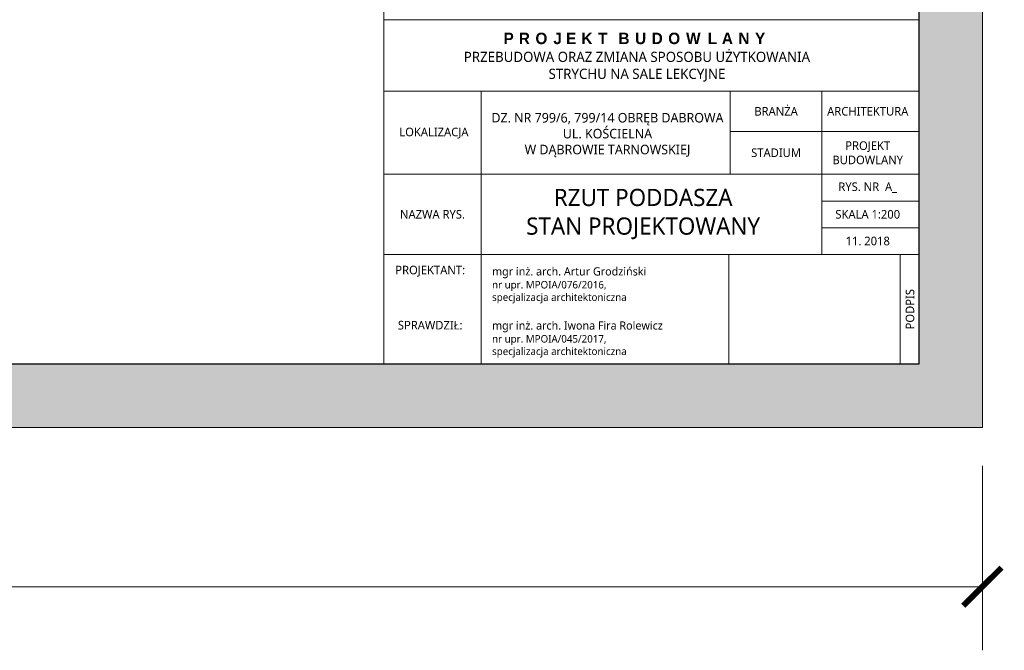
# Model space of a CAD drawing. Header units: millimetres. Extents: x -221 to 149158, y -114258 to 0.
# Tile 141 of 219: x 117515 to 120609, y -68205 to -66223. Entities that reach past the tile are written whole.
import ezdxf

# ---------------------------------------------------------------- set-up
doc = ezdxf.new("R2010")
doc.units = ezdxf.units.MM
doc.layers.get('0').update_dxf_attribs({"lineweight": 0})
doc.layers.add('A-opisram.ART', color=250, linetype='Continuous', lineweight=0)
doc.layers.add('opis..KF', color=250, linetype='Continuous', lineweight=15)
doc.layers.add('A-pomocram.ART', color=254, linetype='Continuous', lineweight=0, plot=False)
doc.layers.add('A-wymram.ART', color=10, linetype='Continuous', lineweight=5, plot=False)
doc.layers.add('A-przekrycieram.ART', color=7, linetype='Continuous', lineweight=0, true_color=0xffffff)
doc.styles.add('ARCH', font='segoeuil.ttf')
doc.dimstyles.new('RAMKA', dxfattribs={"dimscale": 20, "dimtxt": 4, "dimasz": 3, "dimexe": 5, "dimexo": 3, "dimgap": 1, "dimtad": 1, "dimdec": 1, "dimlfac": 0.01, "dimtxsty": 'ARCH', "dimblk": 'ARCHTICK', "dimcen": 0, "dimclrd": 256, "dimclre": 256, "dimclrt": 256, "dimadec": 0, "dimazin": 0, "dimtfac": 1, "dimtdec": 1, "dimtofl": 0, "dimtmove": 1, "dimatfit": 3, "dimfxl": 10, "dimfxlon": 1, "dimlwd": 0, "dimlwe": 0, "dimarcsym": 0})

# ---------------------------------------------------------------- blocks, each defined once
blk = doc.blocks.new('_ArchTick')
at = {"color": 0, "linetype": 'ByBlock', "const_width": 0.15}
blk.add_lwpolyline([(-0.5, -0.5), (0.5, 0.5)], dxfattribs=at)
blk = doc.blocks.new('*D1638')
at = {"layer": 'A-wymram.ART', "linetype": 'Continuous', "lineweight": 0, "transparency": 16777216}
for p, q in [((0, -60), (0, -350)), ((5940, -60), (5940, -350)), ((5940, -250), (0, -250))]:
    blk.add_line(p, q, dxfattribs=at)
at = {"layer": 'Defpoints', "color": 0, "lineweight": 40, "transparency": 16777216}
for p in [(0, 0), (5940, 0), (0, -250)]:
    blk.add_point(p, dxfattribs=at)
at = {"layer": 'A-wymram.ART', "lineweight": 0, "transparency": 16777216, "xscale": 60, "yscale": 60, "zscale": 60, "rotation": 180}
blk.add_blockref('_ArchTick', (0, -250), dxfattribs=at)
at = {"layer": 'A-wymram.ART', "lineweight": 0, "transparency": 16777216, "xscale": 60, "yscale": 60, "zscale": 60}
blk.add_blockref('_ArchTick', (5940, -250), dxfattribs=at)
at = {"layer": 'A-wymram.ART', "transparency": 16777216, "insert": (2970, -182.4), "char_height": 80, "attachment_point": 5, "style": 'ARCH'}
blk.add_mtext('59,4', dxfattribs=at)
blk = doc.blocks.new('*U1674')
at = {"layer": 'A-przekrycieram.ART'}
h = blk.add_hatch(color=256, dxfattribs=at)
h.dxf.hatch_style = 1
h.paths.add_polyline_path([(0, 4200), (5940, 4200), (5940, 0), (0, 0)])
h.paths.add_polyline_path([(200, 4100), (5840, 4100), (5840, 100), (200, 100)], flags=16)
at = {"layer": 'A-opisram.ART'}
blk.add_line((4999.44, 100), (4999.44, 4100), dxfattribs=at)
at = {"layer": 'A-opisram.ART', "lineweight": 30}
blk.add_lwpolyline([(200, 4100), (5840, 4100), (5840, 100), (200, 100)], close=True, dxfattribs=at)
at = {"layer": 'A-pomocram.ART'}
blk.add_lwpolyline([(0, 4200), (5940, 4200), (5940, 0), (0, 0)], close=True, dxfattribs=at)
at = {"layer": 'A-wymram.ART'}
dim = blk.add_linear_dim(base=(0, -250), p1=(5940, 0), p2=(0, 0), dimstyle='RAMKA', dxfattribs=at)
dim.commit()
dim.dimension.update_dxf_attribs({"geometry": '*D1638', "text_midpoint": (2970, -182.41)})

msp = doc.modelspace()

# ---------------------------------------------------------------- linework, layer by layer
at = {"layer": 'opis..KF'}
for points in [[(120340.19, -66222.52), (118659.06, -66222.52), (118659.06, -66447.52), (120340.19, -66447.52)], [(118965.06, -66447.52), (118659.06, -66447.52), (118659.06, -66708.52), (118965.06, -66708.52)], [(118965.06, -66447.52), (119748.06, -66447.52), (119748.06, -66708.52), (118965.06, -66708.52)], [(119748.06, -66447.52), (120036.06, -66447.52), (120036.06, -66573.52), (119748.06, -66573.52)], [(120036.06, -66447.52), (120340.19, -66447.52), (120340.19, -66573.52), (120036.06, -66573.52)], [(119748.06, -66573.52), (120036.06, -66573.52), (120036.06, -66708.52), (119748.06, -66708.52)], [(120036.06, -66573.52), (120340.19, -66573.52), (120340.19, -66708.52), (120036.06, -66708.52)], [(118965.06, -66708.52), (118659.06, -66708.52), (118659.06, -66960.52), (118965.06, -66960.52)], [(120036.06, -66708.52), (118965.06, -66708.52), (118965.06, -66960.52), (120036.06, -66960.52)], [(120036.06, -66708.52), (120340.19, -66708.52), (120340.19, -66792.52), (120036.06, -66792.52)], [(120036.06, -66792.52), (120340.19, -66792.52), (120340.19, -66876.52), (120036.06, -66876.52)], [(120036.06, -66876.52), (120340.19, -66876.52), (120340.19, -66960.52), (120036.06, -66960.52)], [(118965.06, -66960.52), (118659.06, -66960.52), (118659.06, -67305.02), (118965.06, -67305.02)], [(118965.06, -66960.52), (119743.55, -66960.52), (119743.55, -67305.02), (118965.06, -67305.02)], [(120340.19, -66960.52), (120324.06, -66960.52), (120324.06, -66960.52), (119743.55, -66960.52), (119743.55, -67305.02), (120340.19, -67305.02)], [(120282.06, -67305.02), (120282.06, -66960.52), (120340.19, -66960.52), (120340.19, -67305.02)]]:
    msp.add_lwpolyline(points, close=True, dxfattribs=at)

# ---------------------------------------------------------------- block references
at = {"xscale": 2, "yscale": 2, "zscale": 2}
msp.add_blockref('*U1674', (108660.19, -67505.02), dxfattribs=at)

# ---------------------------------------------------------------- texts
at = {"layer": 'opis..KF', "style": 'ARCH'}
for s, insert, char_height, width, attachment_point in [('\\A1;{\\fCentury Gothic|b1|i0|c238|p34;\\T1.5;PROJEKT BUDOWLANY\\P\\fSegoe UI Light|b0|i0|c238|p34;\\H0.88889x;\\T1;PRZEBUDOWA ORAZ ZMIANA SPOSOBU UŻYTKOWANIA \\PSTRYCHU NA SALE LEKCYJNE}', (119454.85, -66340.3), 36, 1819.3166, 5), ('\\A1;DZ. NR 799/6, 799/14 OBRĘB DABROWA\\PUL. KOŚCIELNA \\PW DĄBROWIE TARNOWSKIEJ', (119362.28, -66585.37), 30, 1827.2551, 5), ('\\A1;BRANŻA', (119892.06, -66510.52), 27, 288, 5), ('\\A1;ARCHITEKTURA', (120180.06, -66510.52), 27, 288, 5), ('\\A1;LOKALIZACJA', (118816.82, -66579.07), 27, 305.3383, 5), ('\\A1;PROJEKT BUDOWLANY', (120180.06, -66641.02), 27, 288, 5), ('\\A1;STADIUM', (119892.06, -66641.02), 27, 288, 5), ('\\A1;RZUT PODDASZA\\PSTAN PROJEKTOWANY', (119474.4, -66833.54), 54, 1827.2551, 5), ('\\A1;RYS. NR  A_', (120180.06, -66750.52), 27, 288, 5), ('\\A1;NAZWA RYS.', (118812.4, -66834.52), 27, 305.3383, 5), ('\\A1;SKALA 1:200', (120180.06, -66834.52), 27, 288, 5), ('\\A1;11. 2018', (120180.06, -66918.52), 27, 288, 5), ('\\A1;PROJEKTANT:', (118805.23, -67013.12), 27, 305.3383, 5), ('{\\H1.10127x;mgr inż. arch. Artur Grodziński\\P}nr upr. MPOIA/076/2016, \\Pspecjalizacja architektoniczna', (118999.67, -67057.69), 23.4928, 822.2478, 4), ('\\A1;SPRAWDZIŁ:', (118805.23, -67183.2), 27, 305.3383, 5), ('{\\H1.10127x;mgr inż. arch. Iwona Fira Rolewicz \\P}nr upr. MPOIA/045/2017, \\Pspecjalizacja architektoniczna', (118999.67, -67227.78), 23.4928, 822.2478, 4)]:
    msp.add_mtext(s, dxfattribs=dict(at, insert=insert, char_height=char_height, width=width, attachment_point=attachment_point))
at = {"layer": 'opis..KF', "insert": (120312.92, -67132.77), "char_height": 27, "width": 344.5, "attachment_point": 5, "rotation": 90, "style": 'ARCH'}
msp.add_mtext('\\A1;PODPIS', dxfattribs=at)

doc.saveas('drawing.dxf')
